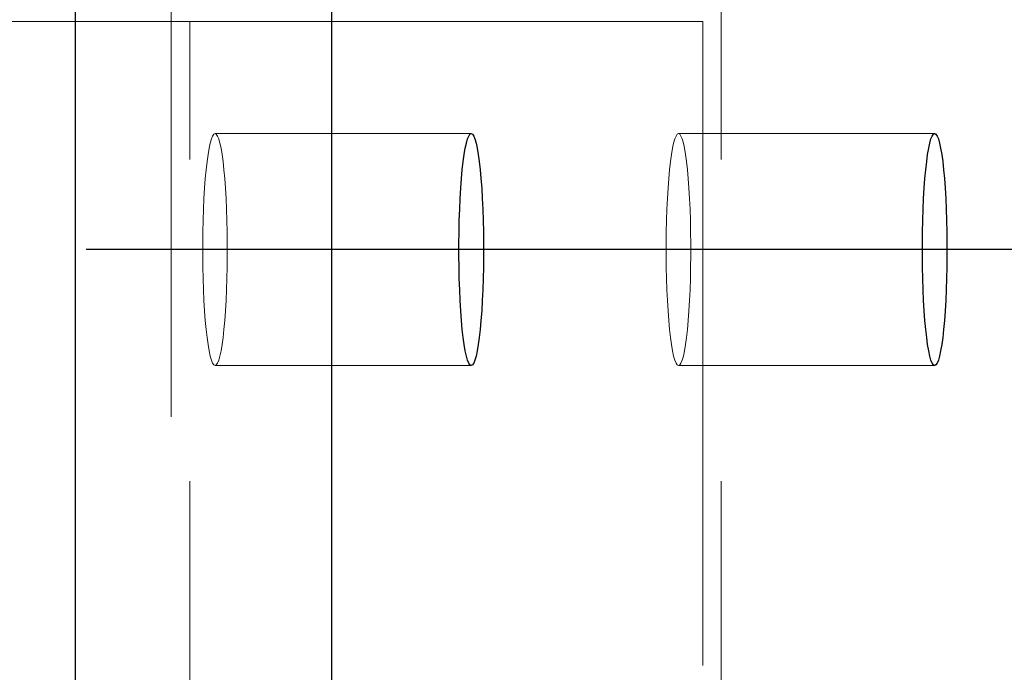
# Model space of a CAD drawing. Header units: millimetres. Extents: x 3526 to 4380, y 11541 to 12002.
# Tile 118 of 127: x 4220.48 to 4224.3, y 11858.15 to 11860.68. Entities that reach past the tile are written whole.
import ezdxf

# ---------------------------------------------------------------- set-up
doc = ezdxf.new("R2010")
doc.units = ezdxf.units.MM
doc.header["$LTSCALE"] = 10
doc.linetypes.add('HIDDEN', pattern=[0.375, 0.25, -0.125])
doc.linetypes.add('MITTE', pattern=[2, 1.25, -0.25, 0.25, -0.25])
doc.layers.get('Defpoints').update_dxf_attribs({"color": 1})
for name, color, linetype, lineweight in [('PS_DIM', 4, 'Continuous', 13), ('PS_Hidden', 2, 'HIDDEN', 9), ('PS_SOLID', 7, 'Continuous', 30)]:
    doc.layers.add(name, color=color, linetype=linetype, lineweight=lineweight)
doc.layers.add('PS_MID', color=5, linetype='MITTE')
doc.layers.add('PS_SHAPE', color=3, linetype='Continuous')
doc.styles.add('simplex', font='simplex.shx', dxfattribs={"width": 0.75})
doc.dimstyles.new('1_20_GŁ_DS1-LS20', dxfattribs={"dimtxt": 2, "dimasz": 2, "dimexe": 2, "dimexo": 5, "dimgap": 1, "dimtad": 1, "dimjust": 4, "dimdec": 0, "dimlfac": 20, "dimtxsty": 'simplex', "dimblk1": 'NONE', "dimsah": 1, "dimcen": 2, "dimclrd": 256, "dimclre": 256, "dimclrt": 4, "dimadec": 1, "dimazin": 0, "dimtfac": 1, "dimtdec": 0, "dimtmove": 2, "dimatfit": 3, "dimfxl": 1, "dimarcsym": 0})

# ---------------------------------------------------------------- blocks, each defined once
blk = doc.blocks.new('*D148')
at = {"layer": 'Defpoints', "color": 0, "transparency": 16777216}
for p in [(4225.8798, 11866.3882), (3923.2902, 11856.3882), (4225.8798, 11843.1215)]:
    blk.add_point(p, dxfattribs=at)
at = {"layer": 'PS_DIM', "lineweight": -2, "transparency": 16777216}
for p, q in [((4225.8798, 11861.3882), (4225.8798, 11841.1215)), ((3923.2902, 11851.3882), (3923.2902, 11841.1215)), ((3923.2902, 11843.1215), (4223.8798, 11843.1215))]:
    blk.add_line(p, q, dxfattribs=at)
at = {"layer": 'PS_DIM', "transparency": 16777216}
blk.add_solid([(4223.8798, 11843.4549), (4223.8798, 11842.7882), (4225.8798, 11843.1215)], dxfattribs=at)
at = {"layer": 'PS_DIM', "color": 4, "transparency": 16777216, "insert": (4223.8598, 11846.7487), "char_height": 2, "attachment_point": 5, "rotation": 90, "style": 'simplex'}
blk.add_mtext('9986', dxfattribs=at)
blk = doc.blocks.new('_None')
blk = doc.blocks.new('*X491')
at = {"layer": 'PS_Hidden', "color": 2, "linetype": 'HIDDEN'}
for p, q in [((4221.0649, 11865.3882), (4221.0649, 11856.3882)), ((4223.1995, 11856.3882), (4223.1995, 11865.3882)), ((4221.137, 11860.6732), (4065.2966, 11860.6732)), ((4221.137, 11860.6732), (4223.1274, 11860.6732)), ((4221.137, 11856.3882), (4221.137, 11860.6732)), ((4223.1274, 11860.6732), (4223.1274, 11856.3882)), ((4221.2204, 11860.2176), (4221.2159, 11860.2018)), ((4221.2251, 11860.229), (4221.2204, 11860.2176)), ((4221.2299, 11860.2359), (4221.2251, 11860.229)), ((4221.2347, 11860.2382), (4221.2299, 11860.2359)), ((4221.2395, 11860.2359), (4221.2347, 11860.2382)), ((4221.2347, 11860.2382), (4222.2291, 11860.2382)), ((4221.2443, 11860.229), (4221.2395, 11860.2359)), ((4221.249, 11860.2176), (4221.2443, 11860.229)), ((4221.2535, 11860.2018), (4221.249, 11860.2176)), ((4223.0192, 11860.2176), (4223.0147, 11860.2018)), ((4223.0239, 11860.229), (4223.0192, 11860.2176)), ((4223.0287, 11860.2359), (4223.0239, 11860.229)), ((4223.0335, 11860.2382), (4223.0287, 11860.2359)), ((4223.0384, 11860.2359), (4223.0335, 11860.2382)), ((4223.0335, 11860.2382), (4224.0279, 11860.2382)), ((4223.0432, 11860.229), (4223.0384, 11860.2359)), ((4223.0478, 11860.2176), (4223.0432, 11860.229)), ((4223.0524, 11860.2018), (4223.0478, 11860.2176)), ((4221.2115, 11860.1817), (4221.2074, 11860.1576)), ((4221.2159, 11860.2018), (4221.2115, 11860.1817)), ((4221.2579, 11860.1817), (4221.2535, 11860.2018)), ((4221.262, 11860.1576), (4221.2579, 11860.1817)), ((4223.0104, 11860.1817), (4223.0063, 11860.1576)), ((4223.0147, 11860.2018), (4223.0104, 11860.1817)), ((4223.0567, 11860.1817), (4223.0524, 11860.2018)), ((4223.0608, 11860.1576), (4223.0567, 11860.1817)), ((4221.2074, 11860.1576), (4221.2036, 11860.1297)), ((4221.2658, 11860.1297), (4221.262, 11860.1576)), ((4223.0063, 11860.1576), (4223.0024, 11860.1297)), ((4223.0646, 11860.1297), (4223.0608, 11860.1576)), ((4221.2036, 11860.1297), (4221.2001, 11860.0983)), ((4221.2693, 11860.0983), (4221.2658, 11860.1297)), ((4223.0024, 11860.1297), (4222.9989, 11860.0983)), ((4223.0682, 11860.0983), (4223.0646, 11860.1297)), ((4221.197, 11860.0637), (4221.1942, 11860.0263)), ((4221.2001, 11860.0983), (4221.197, 11860.0637)), ((4221.2725, 11860.0637), (4221.2693, 11860.0983)), ((4221.2752, 11860.0263), (4221.2725, 11860.0637)), ((4222.9958, 11860.0637), (4222.993, 11860.0263)), ((4222.9989, 11860.0983), (4222.9958, 11860.0637)), ((4223.0713, 11860.0637), (4223.0682, 11860.0983)), ((4223.0741, 11860.0263), (4223.0713, 11860.0637)), ((4221.1942, 11860.0263), (4221.1918, 11859.9864)), ((4221.2776, 11859.9864), (4221.2752, 11860.0263)), ((4222.993, 11860.0263), (4222.9907, 11859.9864)), ((4223.0764, 11859.9864), (4223.0741, 11860.0263)), ((4221.1918, 11859.9864), (4221.1899, 11859.9445)), ((4221.2795, 11859.9445), (4221.2776, 11859.9864)), ((4222.9907, 11859.9864), (4222.9888, 11859.9445)), ((4223.0783, 11859.9445), (4223.0764, 11859.9864)), ((4221.1899, 11859.9445), (4221.1885, 11859.901)), ((4221.2809, 11859.901), (4221.2795, 11859.9445)), ((4222.9888, 11859.9445), (4222.9873, 11859.901)), ((4223.0798, 11859.901), (4223.0783, 11859.9445)), ((4221.1885, 11859.901), (4221.1875, 11859.8564)), ((4221.2819, 11859.8564), (4221.2809, 11859.901)), ((4222.9873, 11859.901), (4222.9863, 11859.8564)), ((4223.0807, 11859.8564), (4223.0798, 11859.901)), ((4221.1875, 11859.8564), (4221.187, 11859.811)), ((4221.2824, 11859.811), (4221.2819, 11859.8564)), ((4222.9863, 11859.8564), (4222.9858, 11859.811)), ((4223.0812, 11859.811), (4223.0807, 11859.8564)), ((4221.187, 11859.811), (4221.187, 11859.7654)), ((4221.2824, 11859.7654), (4221.2824, 11859.811)), ((4222.9858, 11859.811), (4222.9858, 11859.7654)), ((4223.0812, 11859.7654), (4223.0812, 11859.811)), ((4221.187, 11859.7654), (4221.1875, 11859.7201)), ((4221.2819, 11859.7201), (4221.2824, 11859.7654)), ((4222.9858, 11859.7654), (4222.9863, 11859.7201)), ((4223.0807, 11859.7201), (4223.0812, 11859.7654)), ((4221.1875, 11859.7201), (4221.1885, 11859.6754)), ((4221.2809, 11859.6754), (4221.2819, 11859.7201)), ((4222.9863, 11859.7201), (4222.9873, 11859.6754)), ((4223.0798, 11859.6754), (4223.0807, 11859.7201)), ((4221.1885, 11859.6754), (4221.1899, 11859.6319)), ((4221.2795, 11859.6319), (4221.2809, 11859.6754)), ((4222.9873, 11859.6754), (4222.9888, 11859.6319)), ((4223.0783, 11859.6319), (4223.0798, 11859.6754)), ((4221.1899, 11859.6319), (4221.1918, 11859.5901)), ((4221.2776, 11859.5901), (4221.2795, 11859.6319)), ((4222.9888, 11859.6319), (4222.9907, 11859.5901)), ((4223.0764, 11859.5901), (4223.0783, 11859.6319)), ((4221.1918, 11859.5901), (4221.1942, 11859.5502)), ((4221.2752, 11859.5502), (4221.2776, 11859.5901)), ((4222.9907, 11859.5901), (4222.993, 11859.5502)), ((4223.0741, 11859.5502), (4223.0764, 11859.5901)), ((4221.1942, 11859.5502), (4221.197, 11859.5128)), ((4221.2725, 11859.5128), (4221.2752, 11859.5502)), ((4222.993, 11859.5502), (4222.9958, 11859.5128)), ((4223.0713, 11859.5128), (4223.0741, 11859.5502)), ((4221.197, 11859.5128), (4221.2001, 11859.4782)), ((4221.2693, 11859.4782), (4221.2725, 11859.5128)), ((4222.9958, 11859.5128), (4222.9989, 11859.4782)), ((4223.0682, 11859.4782), (4223.0713, 11859.5128)), ((4221.2001, 11859.4782), (4221.2036, 11859.4468)), ((4221.2658, 11859.4468), (4221.2693, 11859.4782)), ((4222.9989, 11859.4782), (4223.0024, 11859.4468)), ((4223.0646, 11859.4468), (4223.0682, 11859.4782)), ((4221.2036, 11859.4468), (4221.2074, 11859.4189)), ((4221.2074, 11859.4189), (4221.2115, 11859.3948)), ((4221.2579, 11859.3948), (4221.262, 11859.4189)), ((4221.262, 11859.4189), (4221.2658, 11859.4468)), ((4223.0024, 11859.4468), (4223.0063, 11859.4189)), ((4223.0063, 11859.4189), (4223.0104, 11859.3948)), ((4223.0567, 11859.3948), (4223.0608, 11859.4189)), ((4223.0608, 11859.4189), (4223.0646, 11859.4468)), ((4221.2115, 11859.3948), (4221.2159, 11859.3747)), ((4221.2159, 11859.3747), (4221.2204, 11859.3589)), ((4221.249, 11859.3589), (4221.2535, 11859.3747)), ((4221.2535, 11859.3747), (4221.2579, 11859.3948)), ((4223.0104, 11859.3948), (4223.0147, 11859.3747)), ((4223.0147, 11859.3747), (4223.0192, 11859.3589)), ((4223.0478, 11859.3589), (4223.0524, 11859.3747)), ((4223.0524, 11859.3747), (4223.0567, 11859.3948)), ((4221.2204, 11859.3589), (4221.2251, 11859.3474)), ((4221.2251, 11859.3474), (4221.2299, 11859.3405)), ((4221.2299, 11859.3405), (4221.2347, 11859.3382)), ((4221.2347, 11859.3382), (4221.2395, 11859.3405)), ((4221.2347, 11859.3382), (4222.2291, 11859.3382)), ((4221.2395, 11859.3405), (4221.2443, 11859.3474)), ((4221.2443, 11859.3474), (4221.249, 11859.3589)), ((4223.0192, 11859.3589), (4223.0239, 11859.3474)), ((4223.0239, 11859.3474), (4223.0287, 11859.3405)), ((4223.0287, 11859.3405), (4223.0335, 11859.3382)), ((4223.0335, 11859.3382), (4223.0384, 11859.3405)), ((4223.0335, 11859.3382), (4224.0279, 11859.3382)), ((4223.0384, 11859.3405), (4223.0432, 11859.3474)), ((4223.0432, 11859.3474), (4223.0478, 11859.3589))]:
    blk.add_line(p, q, dxfattribs=at)
at = {"layer": 'PS_MID', "color": 5, "linetype": 'MITTE'}
for p, q in [((4222.7291, 11859.7882), (4220.7347, 11859.7882)), ((4224.5279, 11859.7882), (4222.5335, 11859.7882))]:
    blk.add_line(p, q, dxfattribs=at)
at = {"layer": 'PS_SOLID', "color": 7, "linetype": 'Continuous'}
for p, q in [((4220.6935, 11855.3882), (4220.6935, 11866.3882)), ((4221.6878, 11855.3882), (4221.6878, 11866.3882)), ((4222.2102, 11860.2018), (4222.2148, 11860.2176)), ((4222.2148, 11860.2176), (4222.2195, 11860.229)), ((4222.2195, 11860.229), (4222.2242, 11860.2359)), ((4222.2242, 11860.2359), (4222.2291, 11860.2382)), ((4222.2291, 11860.2382), (4222.2339, 11860.2359)), ((4222.2339, 11860.2359), (4222.2387, 11860.229)), ((4222.2387, 11860.229), (4222.2434, 11860.2176)), ((4222.2434, 11860.2176), (4222.2479, 11860.2018)), ((4224.0091, 11860.2018), (4224.0136, 11860.2176)), ((4224.0136, 11860.2176), (4224.0183, 11860.229)), ((4224.0183, 11860.229), (4224.0231, 11860.2359)), ((4224.0231, 11860.2359), (4224.0279, 11860.2382)), ((4224.0279, 11860.2382), (4224.0327, 11860.2359)), ((4224.0327, 11860.2359), (4224.0375, 11860.229)), ((4224.0375, 11860.229), (4224.0422, 11860.2176)), ((4224.0422, 11860.2176), (4224.0467, 11860.2018)), ((4222.2018, 11860.1576), (4222.2059, 11860.1817)), ((4222.2059, 11860.1817), (4222.2102, 11860.2018)), ((4222.2479, 11860.2018), (4222.2522, 11860.1817)), ((4222.2522, 11860.1817), (4222.2563, 11860.1576)), ((4224.0006, 11860.1576), (4224.0047, 11860.1817)), ((4224.0047, 11860.1817), (4224.0091, 11860.2018)), ((4224.0467, 11860.2018), (4224.0511, 11860.1817)), ((4224.0511, 11860.1817), (4224.0552, 11860.1576)), ((4222.198, 11860.1297), (4222.2018, 11860.1576)), ((4222.2563, 11860.1576), (4222.2602, 11860.1297)), ((4223.9968, 11860.1297), (4224.0006, 11860.1576)), ((4224.0552, 11860.1576), (4224.059, 11860.1297)), ((4222.1945, 11860.0983), (4222.198, 11860.1297)), ((4222.2602, 11860.1297), (4222.2637, 11860.0983)), ((4223.9933, 11860.0983), (4223.9968, 11860.1297)), ((4224.059, 11860.1297), (4224.0625, 11860.0983)), ((4222.1885, 11860.0263), (4222.1913, 11860.0637)), ((4222.1913, 11860.0637), (4222.1945, 11860.0983)), ((4222.2637, 11860.0983), (4222.2668, 11860.0637)), ((4222.2668, 11860.0637), (4222.2696, 11860.0263)), ((4223.9874, 11860.0263), (4223.9901, 11860.0637)), ((4223.9901, 11860.0637), (4223.9933, 11860.0983)), ((4224.0625, 11860.0983), (4224.0657, 11860.0637)), ((4224.0657, 11860.0637), (4224.0684, 11860.0263)), ((4222.1862, 11859.9864), (4222.1885, 11860.0263)), ((4222.2696, 11860.0263), (4222.2719, 11859.9864)), ((4223.985, 11859.9864), (4223.9874, 11860.0263)), ((4224.0684, 11860.0263), (4224.0708, 11859.9864)), ((4222.1843, 11859.9445), (4222.1862, 11859.9864)), ((4222.2719, 11859.9864), (4222.2739, 11859.9445)), ((4223.9831, 11859.9445), (4223.985, 11859.9864)), ((4224.0708, 11859.9864), (4224.0727, 11859.9445)), ((4222.1828, 11859.901), (4222.1843, 11859.9445)), ((4222.2739, 11859.9445), (4222.2753, 11859.901)), ((4223.9817, 11859.901), (4223.9831, 11859.9445)), ((4224.0727, 11859.9445), (4224.0741, 11859.901)), ((4222.1819, 11859.8564), (4222.1828, 11859.901)), ((4222.2753, 11859.901), (4222.2763, 11859.8564)), ((4223.9807, 11859.8564), (4223.9817, 11859.901)), ((4224.0741, 11859.901), (4224.0751, 11859.8564)), ((4222.1814, 11859.811), (4222.1819, 11859.8564)), ((4222.2763, 11859.8564), (4222.2768, 11859.811)), ((4223.9802, 11859.811), (4223.9807, 11859.8564)), ((4224.0751, 11859.8564), (4224.0756, 11859.811)), ((4222.1814, 11859.7654), (4222.1814, 11859.811)), ((4222.2768, 11859.811), (4222.2768, 11859.7654)), ((4223.9802, 11859.7654), (4223.9802, 11859.811)), ((4224.0756, 11859.811), (4224.0756, 11859.7654)), ((4222.1819, 11859.7201), (4222.1814, 11859.7654)), ((4222.2768, 11859.7654), (4222.2763, 11859.7201)), ((4223.9807, 11859.7201), (4223.9802, 11859.7654)), ((4224.0756, 11859.7654), (4224.0751, 11859.7201)), ((4222.1828, 11859.6754), (4222.1819, 11859.7201)), ((4222.2763, 11859.7201), (4222.2753, 11859.6754)), ((4223.9817, 11859.6754), (4223.9807, 11859.7201)), ((4224.0751, 11859.7201), (4224.0741, 11859.6754)), ((4222.1843, 11859.6319), (4222.1828, 11859.6754)), ((4222.2753, 11859.6754), (4222.2739, 11859.6319)), ((4223.9831, 11859.6319), (4223.9817, 11859.6754)), ((4224.0741, 11859.6754), (4224.0727, 11859.6319)), ((4222.1862, 11859.5901), (4222.1843, 11859.6319)), ((4222.2739, 11859.6319), (4222.2719, 11859.5901)), ((4223.985, 11859.5901), (4223.9831, 11859.6319)), ((4224.0727, 11859.6319), (4224.0708, 11859.5901)), ((4222.1885, 11859.5502), (4222.1862, 11859.5901)), ((4222.2719, 11859.5901), (4222.2696, 11859.5502)), ((4223.9874, 11859.5502), (4223.985, 11859.5901)), ((4224.0708, 11859.5901), (4224.0684, 11859.5502)), ((4222.1913, 11859.5128), (4222.1885, 11859.5502)), ((4222.2696, 11859.5502), (4222.2668, 11859.5128)), ((4223.9901, 11859.5128), (4223.9874, 11859.5502)), ((4224.0684, 11859.5502), (4224.0657, 11859.5128)), ((4222.1945, 11859.4782), (4222.1913, 11859.5128)), ((4222.2668, 11859.5128), (4222.2637, 11859.4782)), ((4223.9933, 11859.4782), (4223.9901, 11859.5128)), ((4224.0657, 11859.5128), (4224.0625, 11859.4782)), ((4222.198, 11859.4468), (4222.1945, 11859.4782)), ((4222.2637, 11859.4782), (4222.2602, 11859.4468)), ((4223.9968, 11859.4468), (4223.9933, 11859.4782)), ((4224.0625, 11859.4782), (4224.059, 11859.4468)), ((4222.2018, 11859.4189), (4222.198, 11859.4468)), ((4222.2059, 11859.3948), (4222.2018, 11859.4189)), ((4222.2563, 11859.4189), (4222.2522, 11859.3948)), ((4222.2602, 11859.4468), (4222.2563, 11859.4189)), ((4224.0006, 11859.4189), (4223.9968, 11859.4468)), ((4224.0047, 11859.3948), (4224.0006, 11859.4189)), ((4224.0552, 11859.4189), (4224.0511, 11859.3948)), ((4224.059, 11859.4468), (4224.0552, 11859.4189)), ((4222.2102, 11859.3747), (4222.2059, 11859.3948)), ((4222.2148, 11859.3589), (4222.2102, 11859.3747)), ((4222.2479, 11859.3747), (4222.2434, 11859.3589)), ((4222.2522, 11859.3948), (4222.2479, 11859.3747)), ((4224.0091, 11859.3747), (4224.0047, 11859.3948)), ((4224.0136, 11859.3589), (4224.0091, 11859.3747)), ((4224.0467, 11859.3747), (4224.0422, 11859.3589)), ((4224.0511, 11859.3948), (4224.0467, 11859.3747)), ((4222.2195, 11859.3474), (4222.2148, 11859.3589)), ((4222.2242, 11859.3405), (4222.2195, 11859.3474)), ((4222.2291, 11859.3382), (4222.2242, 11859.3405)), ((4222.2339, 11859.3405), (4222.2291, 11859.3382)), ((4222.2387, 11859.3474), (4222.2339, 11859.3405)), ((4222.2434, 11859.3589), (4222.2387, 11859.3474)), ((4224.0183, 11859.3474), (4224.0136, 11859.3589)), ((4224.0231, 11859.3405), (4224.0183, 11859.3474)), ((4224.0279, 11859.3382), (4224.0231, 11859.3405)), ((4224.0327, 11859.3405), (4224.0279, 11859.3382)), ((4224.0375, 11859.3474), (4224.0327, 11859.3405)), ((4224.0422, 11859.3589), (4224.0375, 11859.3474))]:
    blk.add_line(p, q, dxfattribs=at)

msp = doc.modelspace()

# ---------------------------------------------------------------- block references
at = {"layer": 'PS_SHAPE'}
msp.add_blockref('*X491', (0, 0), dxfattribs=at)

# ---------------------------------------------------------------- dimensions: what is measured, and where the dimension line sits
at = {"layer": 'PS_DIM'}
dim = msp.add_linear_dim(base=(4225.8798, 11843.1215), p1=(3923.2902, 11856.3882), p2=(4225.8798, 11866.3882), text='9986', dimstyle='1_20_GŁ_DS1-LS20', dxfattribs=at)
dim.commit()
dim.dimension.update_dxf_attribs({"geometry": '*D148', "text_midpoint": (4223.8598, 11846.7487), "dimtype": 128, "text_rotation": 90})

doc.saveas('drawing.dxf')
